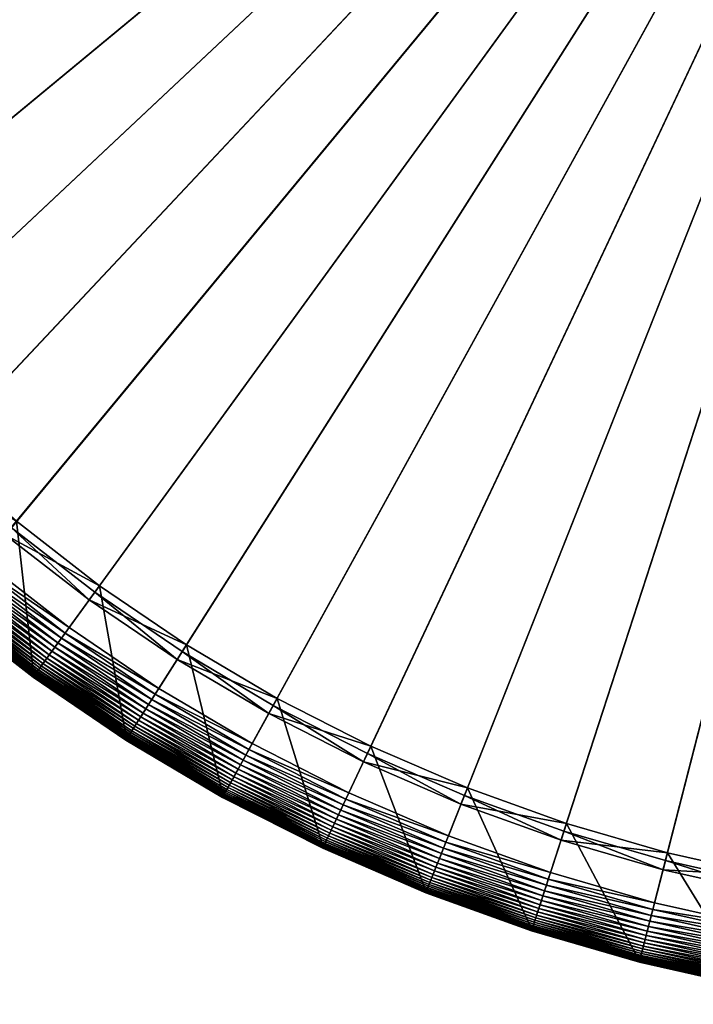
# Model space of a CAD drawing. Header units: millimetres. Extents: x -17.3 to 17.3, y -17.3 to 17.3.
# Tile 2 of 256: x -10.3 to -3.8, y -17.1 to -7.6. Entities that reach past the tile are written whole.
import ezdxf

# ---------------------------------------------------------------- set-up
doc = ezdxf.new("R2010")
doc.units = ezdxf.units.MM
doc.layers.get('0').update_dxf_attribs({"true_color": 0x5890e1})

msp = doc.modelspace()

# ---------------------------------------------------------------- meshes
at = {"color": 206, "true_color": 0x6c0888}
mesh = msp.add_polyface(dxfattribs=at)
corners = [(-16.6892, 0, 33.4678), (0, 0, 33.4678), (-16.6563, -1.0479, 33.4678), (0, 0, 33.9833), (-16.2671, 0, 33.8989), (-16.235, -1.0214, 33.8989), (-16.5576, -2.0917, 33.4678), (-16.1388, -2.0388, 33.8989), (-16.3936, -3.1272, 33.4678), (-15.979, -3.0482, 33.8989), (-16.1649, -4.1504, 33.4678), (-15.7561, -4.0455, 33.8989), (-15.8724, -5.1573, 33.4678), (-15.4709, -5.0268, 33.8989), (-15.5172, -6.1437, 33.4678), (-15.1248, -5.9883, 33.8989), (-15.1009, -7.1059, 33.4678), (-14.7189, -6.9262, 33.8989), (-14.6249, -8.0401, 33.4678), (-14.255, -7.8367, 33.8989), (-14.0912, -8.9425, 33.4678), (-13.7348, -8.7164, 33.8989), (-13.5019, -9.8097, 33.4678), (-13.1604, -9.5616, 33.8989), (-12.8593, -10.6381, 33.4678), (-12.534, -10.369, 33.8989), (-12.1659, -11.4246, 33.4678), (-11.8582, -11.1356, 33.8989), (-12.2587, -11.5117, 33.4706), (-12.2141, -11.4698, 33.4685), (-11.4698, -12.2141, 33.4685), (-11.4246, -12.1659, 33.4678), (-11.1356, -11.8582, 33.8989), (-11.9245, -11.1979, 35.1652), (-11.1979, -11.9245, 35.1652), (-11.8015, -11.0823, 35.209), (-11.0823, -11.8015, 35.209), (-11.8219, -12.5891, 35.7037), (-10.6381, -12.8593, 33.4678), (-10.369, -12.534, 33.8989), (-9.8097, -13.5019, 33.4678), (-9.5616, -13.1604, 33.8989), (-8.9425, -14.0912, 33.4678), (-8.7164, -13.7348, 33.8989), (-8.0401, -14.6249, 33.4678), (-7.8367, -14.255, 33.8989), (-7.1059, -15.1009, 33.4678), (-6.9262, -14.7189, 33.8989), (-6.1437, -15.5172, 33.4678), (-5.9883, -15.1248, 33.8989), (-5.1573, -15.8724, 33.4678), (-5.0268, -15.4709, 33.8989), (-4.1504, -16.1649, 33.4678), (-4.0455, -15.7561, 33.8989), (-3.1272, -16.3936, 33.4678), (-3.0482, -15.979, 33.8989), (-2.0917, -16.5576, 33.4678), (-2.0388, -16.1388, 33.8989), (-1.0479, -16.6563, 33.4678), (-1.0214, -16.235, 33.8989), (0, -16.6892, 33.4678), (0, -16.2671, 33.8989)]
mesh.append_faces([[corners[k] for k in face] for face in [(0, 1, 2), (2, 1, 6), (6, 1, 8), (8, 1, 10), (10, 1, 12), (12, 1, 14), (14, 1, 16), (16, 1, 18), (18, 1, 20), (20, 1, 22), (22, 1, 24), (24, 1, 26), (26, 1, 31), (27, 34, 32), (33, 36, 34), (35, 37, 36), (31, 1, 38), (38, 1, 40), (40, 1, 42), (42, 1, 44), (44, 1, 46), (46, 1, 48), (48, 1, 50), (50, 1, 52), (52, 1, 54), (54, 1, 56), (56, 1, 58), (58, 1, 60)]], dxfattribs={"vtx0": -1, "color": 206})
mesh.append_faces([[corners[k] for k in face] for face in [(3, 4, 5), (3, 5, 7), (3, 7, 9), (3, 9, 11), (3, 11, 13), (3, 13, 15), (3, 15, 17), (3, 17, 19), (3, 19, 21), (3, 21, 23), (3, 23, 25), (3, 25, 27), (28, 29, 30), (29, 26, 31), (3, 27, 32), (27, 33, 34), (33, 35, 36), (3, 32, 39), (3, 39, 41), (3, 41, 43), (3, 43, 45), (3, 45, 47), (3, 47, 49), (3, 49, 51), (3, 51, 53), (3, 53, 55), (3, 55, 57), (3, 57, 59), (3, 59, 61)]], dxfattribs={"vtx2": -1, "color": 206})
mesh = msp.add_polyface(dxfattribs=at)
corners = [(-11.7555, -12.5183, 33.5535), (-10.9306, -13.2128, 33.5385), (-10.9463, -13.2318, 33.5535), (-11.7386, -12.5004, 33.5385), (-10.9128, -13.1913, 33.5249), (-11.7195, -12.48, 33.5249), (-10.8927, -13.1671, 33.5128), (-11.698, -12.4571, 33.5128), (-10.8704, -13.14, 33.5022), (-11.674, -12.4315, 33.5022), (-10.8456, -13.11, 33.493), (-11.6473, -12.4032, 33.493), (-10.8181, -13.0769, 33.4853), (-11.6179, -12.3718, 33.4853), (-10.788, -13.0405, 33.479), (-11.5856, -12.3374, 33.479), (-10.7551, -13.0007, 33.4741), (-11.5502, -12.2997, 33.4741), (-10.7192, -12.9573, 33.4706), (-11.5117, -12.2587, 33.4706), (-11.4698, -12.2141, 33.4685), (-10.6803, -12.9102, 33.4685), (-11.4246, -12.1659, 33.4678), (-10.6381, -12.8593, 33.4678), (-11.1356, -11.8582, 33.8989), (-11.1979, -11.9245, 35.1652), (-10.427, -12.6041, 35.1652), (-10.369, -12.534, 33.8989), (-11.0823, -11.8015, 35.209), (-10.3194, -12.474, 35.209), (-11.0081, -13.3066, 35.7037), (-11.0081, -13.3065, 34.1852), (-10.1509, -13.9715, 34.1852), (-11.0087, -13.3073, 34.1379), (-10.1515, -13.9723, 34.1379), (-11.0097, -13.3084, 34.0923), (-10.1523, -13.9735, 34.0923), (-11.0109, -13.3098, 34.0485), (-10.1534, -13.975, 34.0485), (-11.0121, -13.3114, 34.0063), (-10.1546, -13.9766, 34.0063), (-11.0134, -13.3129, 33.9658), (-10.1557, -13.9781, 33.9658), (-11.015, -13.3148, 33.7884), (-11.0135, -13.313, 33.7579), (-10.1558, -13.9783, 33.7579), (-11.0112, -13.3102, 33.7289), (-10.1537, -13.9753, 33.7289), (-11.0078, -13.3062, 33.7015), (-10.1506, -13.9711, 33.7015), (-11.0034, -13.3008, 33.6757), (-10.1465, -13.9655, 33.6757), (-10.9977, -13.2939, 33.6515), (-10.1412, -13.9582, 33.6515), (-10.9906, -13.2854, 33.6288), (-10.1347, -13.9493, 33.6288), (-10.9821, -13.275, 33.6077), (-10.1268, -13.9384, 33.6077), (-10.9719, -13.2628, 33.5881), (-10.1175, -13.9255, 33.5881), (-10.96, -13.2484, 33.5701), (-10.1065, -13.9104, 33.5701), (-10.0939, -13.893, 33.5535), (-10.0794, -13.8731, 33.5385), (-10.0629, -13.8505, 33.5249), (-10.0445, -13.825, 33.5128), (-10.0239, -13.7967, 33.5022), (-10.001, -13.7651, 33.493), (-9.9757, -13.7304, 33.4853), (-9.9479, -13.6921, 33.479), (-9.9176, -13.6503, 33.4741), (-9.8845, -13.6048, 33.4706), (-9.8485, -13.5554, 33.4685), (-9.8097, -13.5019, 33.4678), (-9.6151, -13.234, 35.1652), (-9.5616, -13.1604, 33.8989), (-9.5158, -13.0974, 35.209), (-10.1509, -13.9715, 35.7037)]
mesh.append_faces([[corners[k] for k in face] for face in [(0, 1, 2), (3, 4, 1), (5, 6, 4), (7, 8, 6), (9, 10, 8), (11, 12, 10), (13, 14, 12), (15, 16, 14), (17, 18, 16), (19, 21, 18), (20, 23, 21), (24, 26, 27), (25, 29, 26), (28, 30, 29), (10, 68, 67), (12, 69, 68), (14, 70, 69), (16, 71, 70), (18, 72, 71), (21, 73, 72), (27, 74, 75), (26, 76, 74), (29, 77, 76)]], dxfattribs={"vtx0": -1, "color": 206})
mesh.append_faces([[corners[k] for k in face] for face in [(19, 20, 21), (20, 22, 23), (24, 25, 26), (25, 28, 29), (30, 31, 32), (31, 33, 34), (33, 35, 36), (35, 37, 38), (37, 39, 40), (39, 41, 42), (43, 44, 45), (44, 46, 47), (46, 48, 49), (48, 50, 51), (50, 52, 53), (52, 54, 55), (54, 56, 57), (56, 58, 59), (58, 60, 61), (60, 2, 62), (2, 1, 63), (1, 4, 64), (4, 6, 65), (6, 8, 66), (8, 10, 67), (10, 12, 68), (12, 14, 69), (14, 16, 70), (16, 18, 71), (18, 21, 72), (21, 23, 73), (27, 26, 74), (26, 29, 76), (29, 30, 77)]], dxfattribs={"vtx2": -1, "color": 206})
mesh = msp.add_polyface(dxfattribs=at)
corners = [(-10.1509, -13.9715, 35.7037), (-9.2536, -14.5813, 34.1852), (-9.2536, -14.5813, 35.7037), (-10.1509, -13.9715, 34.1852), (-9.2541, -14.5821, 34.1379), (-10.1515, -13.9723, 34.1379), (-9.2549, -14.5834, 34.0923), (-10.1523, -13.9735, 34.0923), (-9.2559, -14.5849, 34.0485), (-10.1534, -13.975, 34.0485), (-9.2569, -14.5866, 34.0063), (-10.1546, -13.9766, 34.0063), (-9.258, -14.5882, 33.9658), (-10.1557, -13.9781, 33.9658), (-9.2589, -14.5897, 33.9271), (-10.1567, -13.9795, 33.9271), (-9.2596, -14.5908, 33.8899), (-10.1575, -13.9806, 33.8899), (-9.26, -14.5914, 33.8545), (-10.1579, -13.9812, 33.8545), (-9.2599, -14.5913, 33.8206), (-10.1578, -13.9811, 33.8206), (-9.2593, -14.5904, 33.7884), (-10.1572, -13.9802, 33.7884), (-9.2581, -14.5884, 33.7579), (-10.1558, -13.9783, 33.7579), (-9.2561, -14.5853, 33.7289), (-10.1537, -13.9753, 33.7289), (-9.2533, -14.5809, 33.7015), (-10.1506, -13.9711, 33.7015), (-9.2496, -14.575, 33.6757), (-10.1465, -13.9655, 33.6757), (-9.2448, -14.5675, 33.6515), (-10.1412, -13.9582, 33.6515), (-9.2389, -14.5581, 33.6288), (-10.1347, -13.9493, 33.6288), (-9.2317, -14.5468, 33.6077), (-10.1268, -13.9384, 33.6077), (-9.2231, -14.5333, 33.5881), (-10.1175, -13.9255, 33.5881), (-9.2131, -14.5176, 33.5701), (-10.1065, -13.9104, 33.5701), (-9.2016, -14.4994, 33.5535), (-10.0939, -13.893, 33.5535), (-9.1884, -14.4786, 33.5385), (-10.0794, -13.8731, 33.5385), (-9.1734, -14.455, 33.5249), (-10.0629, -13.8505, 33.5249), (-9.1566, -14.4285, 33.5128), (-10.0445, -13.825, 33.5128), (-9.1378, -14.3988, 33.5022), (-10.0239, -13.7967, 33.5022), (-10.001, -13.7651, 33.493), (-9.1169, -14.3659, 33.493), (-9.9757, -13.7304, 33.4853), (-9.0939, -14.3296, 33.4853), (-9.9479, -13.6921, 33.479), (-9.0686, -14.2898, 33.479), (-9.9176, -13.6503, 33.4741), (-9.0409, -14.2461, 33.4741), (-9.8845, -13.6048, 33.4706), (-9.0107, -14.1986, 33.4706), (-9.8485, -13.5554, 33.4685), (-8.978, -14.147, 33.4685), (-9.8097, -13.5019, 33.4678), (-8.9425, -14.0912, 33.4678), (-9.5616, -13.1604, 33.8989), (-9.6151, -13.234, 35.1652), (-8.7651, -13.8116, 35.1652), (-8.7164, -13.7348, 33.8989), (-9.5158, -13.0974, 35.209), (-8.6746, -13.669, 35.209), (-8.1762, -14.8724, 33.4853), (-8.1534, -14.831, 33.479), (-8.1285, -14.7857, 33.4741), (-8.1014, -14.7364, 33.4706), (-8.0719, -14.6828, 33.4685), (-8.0401, -14.6249, 33.4678), (-7.8806, -14.3347, 35.1652), (-7.7992, -14.1868, 35.209), (-8.3197, -15.1336, 35.7037)]
mesh.append_faces([[corners[k] for k in face] for face in [(0, 1, 2), (3, 4, 1), (5, 6, 4), (7, 8, 6), (9, 10, 8), (11, 12, 10), (13, 14, 12), (15, 16, 14), (17, 18, 16), (19, 20, 18), (21, 22, 20), (23, 24, 22), (25, 26, 24), (27, 28, 26), (29, 30, 28), (31, 32, 30), (33, 34, 32), (35, 36, 34), (37, 38, 36), (39, 40, 38), (41, 42, 40), (43, 44, 42), (45, 46, 44), (47, 48, 46), (49, 50, 48), (51, 53, 50), (52, 55, 53), (54, 57, 55), (56, 59, 57), (58, 61, 59), (60, 63, 61), (62, 65, 63), (66, 68, 69), (67, 71, 68), (70, 2, 71), (61, 76, 75), (63, 77, 76)]], dxfattribs={"vtx0": -1, "color": 206})
mesh.append_faces([[corners[k] for k in face] for face in [(51, 52, 53), (52, 54, 55), (54, 56, 57), (56, 58, 59), (58, 60, 61), (60, 62, 63), (62, 64, 65), (66, 67, 68), (67, 70, 71), (70, 0, 2), (53, 55, 72), (55, 57, 73), (57, 59, 74), (59, 61, 75), (61, 63, 76), (63, 65, 77), (69, 68, 78), (68, 71, 79), (71, 2, 80)]], dxfattribs={"vtx2": -1, "color": 206})
mesh = msp.add_polyface(dxfattribs=at)
corners = [(-11.0081, -13.3066, 35.7037), (-10.1509, -13.9715, 34.1852), (-10.1509, -13.9715, 35.7037), (-11.0081, -13.3065, 34.1852), (-10.1515, -13.9723, 34.1379), (-11.0087, -13.3073, 34.1379), (-10.1523, -13.9735, 34.0923), (-11.0097, -13.3084, 34.0923), (-10.1534, -13.975, 34.0485), (-11.0109, -13.3098, 34.0485), (-10.1546, -13.9766, 34.0063), (-11.0121, -13.3114, 34.0063), (-10.1557, -13.9781, 33.9658), (-11.0134, -13.3129, 33.9658), (-11.0145, -13.3142, 33.9271), (-10.1567, -13.9795, 33.9271), (-11.0153, -13.3152, 33.8899), (-10.1575, -13.9806, 33.8899), (-11.0157, -13.3157, 33.8545), (-10.1579, -13.9812, 33.8545), (-11.0157, -13.3157, 33.8206), (-10.1578, -13.9811, 33.8206), (-11.015, -13.3148, 33.7884), (-10.1572, -13.9802, 33.7884), (-10.1558, -13.9783, 33.7579), (-11.0135, -13.313, 33.7579), (-10.1537, -13.9753, 33.7289), (-11.0112, -13.3102, 33.7289), (-10.1506, -13.9711, 33.7015), (-11.0078, -13.3062, 33.7015), (-10.1465, -13.9655, 33.6757), (-11.0034, -13.3008, 33.6757), (-10.1412, -13.9582, 33.6515), (-10.9977, -13.2939, 33.6515), (-10.1347, -13.9493, 33.6288), (-10.9906, -13.2854, 33.6288), (-10.1268, -13.9384, 33.6077), (-10.9821, -13.275, 33.6077), (-10.1175, -13.9255, 33.5881), (-10.9719, -13.2628, 33.5881), (-10.1065, -13.9104, 33.5701), (-10.96, -13.2484, 33.5701), (-10.0939, -13.893, 33.5535), (-10.9463, -13.2318, 33.5535), (-10.0794, -13.8731, 33.5385), (-10.9306, -13.2128, 33.5385), (-10.0629, -13.8505, 33.5249), (-10.9128, -13.1913, 33.5249), (-10.0445, -13.825, 33.5128), (-10.8927, -13.1671, 33.5128), (-10.0239, -13.7967, 33.5022), (-10.8704, -13.14, 33.5022), (-10.001, -13.7651, 33.493), (-9.2536, -14.5813, 34.1852), (-9.2541, -14.5821, 34.1379), (-9.2549, -14.5834, 34.0923), (-9.2559, -14.5849, 34.0485), (-9.2569, -14.5866, 34.0063), (-9.258, -14.5882, 33.9658), (-9.2589, -14.5897, 33.9271), (-9.2596, -14.5908, 33.8899), (-9.26, -14.5914, 33.8545), (-9.2599, -14.5913, 33.8206), (-9.2593, -14.5904, 33.7884), (-9.2581, -14.5884, 33.7579), (-9.2561, -14.5853, 33.7289), (-9.2533, -14.5809, 33.7015), (-9.2496, -14.575, 33.6757), (-9.2448, -14.5675, 33.6515), (-9.2389, -14.5581, 33.6288), (-9.2317, -14.5468, 33.6077), (-9.2231, -14.5333, 33.5881), (-9.2131, -14.5176, 33.5701), (-9.2016, -14.4994, 33.5535), (-9.1884, -14.4786, 33.5385), (-9.1734, -14.455, 33.5249), (-9.1566, -14.4285, 33.5128), (-9.1378, -14.3988, 33.5022)]
mesh.append_faces([[corners[k] for k in face] for face in [(0, 1, 2), (3, 4, 1), (5, 6, 4), (7, 8, 6), (9, 10, 8), (11, 12, 10), (13, 15, 12), (14, 17, 15), (16, 19, 17), (18, 21, 19), (20, 23, 21), (22, 24, 23), (25, 26, 24), (27, 28, 26), (29, 30, 28), (31, 32, 30), (33, 34, 32), (35, 36, 34), (37, 38, 36), (39, 40, 38), (41, 42, 40), (43, 44, 42), (45, 46, 44), (47, 48, 46), (49, 50, 48), (51, 52, 50)]], dxfattribs={"vtx0": -1, "color": 206})
mesh.append_faces([[corners[k] for k in face] for face in [(13, 14, 15), (14, 16, 17), (16, 18, 19), (18, 20, 21), (20, 22, 23), (2, 1, 53), (1, 4, 54), (4, 6, 55), (6, 8, 56), (8, 10, 57), (10, 12, 58), (12, 15, 59), (15, 17, 60), (17, 19, 61), (19, 21, 62), (21, 23, 63), (23, 24, 64), (24, 26, 65), (26, 28, 66), (28, 30, 67), (30, 32, 68), (32, 34, 69), (34, 36, 70), (36, 38, 71), (38, 40, 72), (40, 42, 73), (42, 44, 74), (44, 46, 75), (46, 48, 76), (48, 50, 77)]], dxfattribs={"vtx2": -1, "color": 206})
mesh = msp.add_polyface(dxfattribs=at)
corners = [(-8.7164, -13.7348, 33.8989), (-7.8806, -14.3347, 35.1652), (-7.8367, -14.255, 33.8989), (-8.7651, -13.8116, 35.1652), (-7.7992, -14.1868, 35.209), (-8.6746, -13.669, 35.209), (-8.3197, -15.1336, 35.7037), (-8.3198, -15.1336, 34.1852), (-7.3531, -15.6261, 34.1852), (-8.3202, -15.1344, 34.1379), (-7.3535, -15.627, 34.1379), (-8.3209, -15.1357, 34.0923), (-7.3541, -15.6283, 34.0923), (-8.3218, -15.1373, 34.0485), (-7.3549, -15.63, 34.0485), (-8.3228, -15.1391, 34.0063), (-7.3558, -15.6318, 34.0063), (-8.3237, -15.1408, 33.9658), (-7.3566, -15.6335, 33.9658), (-8.3245, -15.1423, 33.9271), (-7.3573, -15.6351, 33.9271), (-8.3252, -15.1434, 33.8899), (-7.3579, -15.6363, 33.8899), (-8.3255, -15.144, 33.8545), (-7.3582, -15.6369, 33.8545), (-8.3254, -15.1439, 33.8206), (-7.3581, -15.6368, 33.8206), (-8.3249, -15.143, 33.7884), (-7.3577, -15.6358, 33.7884), (-8.3238, -15.141, 33.7579), (-7.3567, -15.6337, 33.7579), (-8.322, -15.1377, 33.7289), (-7.3551, -15.6304, 33.7289), (-8.3195, -15.1332, 33.7015), (-7.3529, -15.6257, 33.7015), (-8.3162, -15.127, 33.6757), (-7.3499, -15.6194, 33.6757), (-8.3118, -15.1192, 33.6515), (-7.3461, -15.6113, 33.6515), (-8.3065, -15.1095, 33.6288), (-7.3414, -15.6012, 33.6288), (-8.3, -15.0977, 33.6077), (-7.3357, -15.5891, 33.6077), (-8.2924, -15.0838, 33.5881), (-7.3289, -15.5747, 33.5881), (-8.2834, -15.0674, 33.5701), (-7.321, -15.5578, 33.5701), (-8.273, -15.0485, 33.5535), (-7.3118, -15.5383, 33.5535), (-8.2611, -15.0269, 33.5385), (-7.3013, -15.516, 33.5385), (-8.2477, -15.0025, 33.5249), (-7.2894, -15.4907, 33.5249), (-8.2325, -14.9749, 33.5128), (-7.276, -15.4623, 33.5128), (-8.2156, -14.9442, 33.5022), (-7.2611, -15.4306, 33.5022), (-8.1969, -14.9101, 33.493), (-7.2445, -15.3953, 33.493), (-8.1762, -14.8724, 33.4853), (-7.2262, -15.3564, 33.4853), (-8.1534, -14.831, 33.479), (-7.2061, -15.3137, 33.479), (-8.1285, -14.7857, 33.4741), (-7.1841, -15.2669, 33.4741), (-8.1014, -14.7364, 33.4706), (-7.1601, -15.216, 33.4706), (-8.0719, -14.6828, 33.4685), (-7.1341, -15.1607, 33.4685), (-8.0401, -14.6249, 33.4678), (-7.1059, -15.1009, 33.4678), (-6.9649, -14.8013, 35.1652), (-6.9262, -14.7189, 33.8989), (-6.893, -14.6485, 35.209), (-7.3531, -15.6261, 35.7037), (-6.1906, -15.6355, 33.4706), (-6.1681, -15.5787, 33.4685), (-6.1437, -15.5172, 33.4678)]
mesh.append_faces([[corners[k] for k in face] for face in [(0, 1, 2), (3, 4, 1), (5, 6, 4), (43, 46, 44), (45, 48, 46), (47, 50, 48), (49, 52, 50), (51, 54, 52), (53, 56, 54), (55, 58, 56), (57, 60, 58), (59, 62, 60), (61, 64, 62), (63, 66, 64), (65, 68, 66), (67, 70, 68), (2, 71, 72), (1, 73, 71), (4, 74, 73)]], dxfattribs={"vtx0": -1, "color": 206})
mesh.append_faces([[corners[k] for k in face] for face in [(6, 7, 8), (7, 9, 10), (9, 11, 12), (11, 13, 14), (13, 15, 16), (15, 17, 18), (17, 19, 20), (19, 21, 22), (21, 23, 24), (23, 25, 26), (25, 27, 28), (27, 29, 30), (29, 31, 32), (31, 33, 34), (33, 35, 36), (35, 37, 38), (37, 39, 40), (39, 41, 42), (41, 43, 44), (43, 45, 46), (45, 47, 48), (47, 49, 50), (49, 51, 52), (51, 53, 54), (53, 55, 56), (55, 57, 58), (57, 59, 60), (59, 61, 62), (61, 63, 64), (63, 65, 66), (65, 67, 68), (67, 69, 70), (2, 1, 71), (1, 4, 73), (4, 6, 74), (64, 66, 75), (66, 68, 76), (68, 70, 77)]], dxfattribs={"vtx2": -1, "color": 206})
mesh = msp.add_polyface(dxfattribs=at)
corners = [(-9.2536, -14.5813, 35.7037), (-9.2536, -14.5813, 34.1852), (-8.3198, -15.1336, 34.1852), (-8.3197, -15.1336, 35.7037), (-9.2541, -14.5821, 34.1379), (-8.3202, -15.1344, 34.1379), (-9.2549, -14.5834, 34.0923), (-8.3209, -15.1357, 34.0923), (-9.2559, -14.5849, 34.0485), (-8.3218, -15.1373, 34.0485), (-9.2569, -14.5866, 34.0063), (-8.3228, -15.1391, 34.0063), (-9.258, -14.5882, 33.9658), (-8.3237, -15.1408, 33.9658), (-9.2589, -14.5897, 33.9271), (-8.3245, -15.1423, 33.9271), (-9.2596, -14.5908, 33.8899), (-8.3252, -15.1434, 33.8899), (-9.26, -14.5914, 33.8545), (-8.3255, -15.144, 33.8545), (-9.2599, -14.5913, 33.8206), (-8.3254, -15.1439, 33.8206), (-9.2593, -14.5904, 33.7884), (-8.3249, -15.143, 33.7884), (-9.2581, -14.5884, 33.7579), (-8.3238, -15.141, 33.7579), (-9.2561, -14.5853, 33.7289), (-8.322, -15.1377, 33.7289), (-9.2533, -14.5809, 33.7015), (-8.3195, -15.1332, 33.7015), (-9.2496, -14.575, 33.6757), (-8.3162, -15.127, 33.6757), (-9.2448, -14.5675, 33.6515), (-8.3118, -15.1192, 33.6515), (-9.2389, -14.5581, 33.6288), (-8.3065, -15.1095, 33.6288), (-9.2317, -14.5468, 33.6077), (-8.3, -15.0977, 33.6077), (-9.2231, -14.5333, 33.5881), (-8.2924, -15.0838, 33.5881), (-9.2131, -14.5176, 33.5701), (-8.2834, -15.0674, 33.5701), (-9.2016, -14.4994, 33.5535), (-8.273, -15.0485, 33.5535), (-9.1884, -14.4786, 33.5385), (-8.2611, -15.0269, 33.5385), (-9.1734, -14.455, 33.5249), (-8.2477, -15.0025, 33.5249), (-9.1566, -14.4285, 33.5128), (-8.2325, -14.9749, 33.5128), (-9.1378, -14.3988, 33.5022), (-8.2156, -14.9442, 33.5022), (-9.1169, -14.3659, 33.493), (-8.1969, -14.9101, 33.493), (-8.1762, -14.8724, 33.4853), (-9.0939, -14.3296, 33.4853), (-8.1534, -14.831, 33.479), (-9.0686, -14.2898, 33.479), (-8.1285, -14.7857, 33.4741), (-9.0409, -14.2461, 33.4741), (-8.1014, -14.7364, 33.4706)]
mesh.append_faces([[corners[k] for k in face] for face in [(0, 2, 3), (1, 5, 2), (4, 7, 5), (6, 9, 7), (8, 11, 9), (10, 13, 11), (12, 15, 13), (14, 17, 15), (16, 19, 17), (18, 21, 19), (20, 23, 21), (22, 25, 23), (24, 27, 25), (26, 29, 27), (28, 31, 29), (30, 33, 31), (32, 35, 33), (34, 37, 35), (36, 39, 37), (38, 41, 39), (40, 43, 41), (42, 45, 43), (44, 47, 45), (46, 49, 47), (48, 51, 49), (50, 53, 51), (52, 54, 53), (55, 56, 54), (57, 58, 56), (59, 60, 58)]], dxfattribs={"vtx0": -1, "color": 206})
mesh.append_faces([[corners[k] for k in face] for face in [(0, 1, 2), (1, 4, 5), (4, 6, 7), (6, 8, 9), (8, 10, 11), (10, 12, 13), (12, 14, 15), (14, 16, 17), (16, 18, 19), (18, 20, 21), (20, 22, 23), (22, 24, 25), (24, 26, 27), (26, 28, 29), (28, 30, 31), (30, 32, 33), (32, 34, 35), (34, 36, 37), (36, 38, 39), (38, 40, 41), (40, 42, 43), (42, 44, 45), (44, 46, 47), (46, 48, 49), (48, 50, 51), (50, 52, 53)]], dxfattribs={"vtx2": -1, "color": 206})
mesh = msp.add_polyface(dxfattribs=at)
corners = [(-8.3197, -15.1336, 35.7037), (-7.3531, -15.6261, 34.1852), (-7.3531, -15.6261, 35.7037), (-8.3198, -15.1336, 34.1852), (-7.3535, -15.627, 34.1379), (-8.3202, -15.1344, 34.1379), (-7.3541, -15.6283, 34.0923), (-8.3209, -15.1357, 34.0923), (-7.3549, -15.63, 34.0485), (-8.3218, -15.1373, 34.0485), (-7.3558, -15.6318, 34.0063), (-8.3228, -15.1391, 34.0063), (-7.3566, -15.6335, 33.9658), (-8.3237, -15.1408, 33.9658), (-7.3573, -15.6351, 33.9271), (-8.3245, -15.1423, 33.9271), (-7.3579, -15.6363, 33.8899), (-8.3252, -15.1434, 33.8899), (-7.3582, -15.6369, 33.8545), (-8.3255, -15.144, 33.8545), (-7.3581, -15.6368, 33.8206), (-8.3254, -15.1439, 33.8206), (-7.3577, -15.6358, 33.7884), (-8.3249, -15.143, 33.7884), (-7.3567, -15.6337, 33.7579), (-8.3238, -15.141, 33.7579), (-7.3551, -15.6304, 33.7289), (-8.322, -15.1377, 33.7289), (-7.3529, -15.6257, 33.7015), (-8.3195, -15.1332, 33.7015), (-7.3499, -15.6194, 33.6757), (-8.3162, -15.127, 33.6757), (-7.3461, -15.6113, 33.6515), (-8.3118, -15.1192, 33.6515), (-7.3414, -15.6012, 33.6288), (-8.3065, -15.1095, 33.6288), (-7.3357, -15.5891, 33.6077), (-8.3, -15.0977, 33.6077), (-7.3289, -15.5747, 33.5881), (-6.3574, -16.057, 34.1852), (-6.3578, -16.0579, 34.1379), (-6.3583, -16.0593, 34.0923), (-6.359, -16.061, 34.0485), (-6.3597, -16.0628, 34.0063), (-6.3604, -16.0646, 33.9658), (-6.3611, -16.0662, 33.9271), (-6.3615, -16.0674, 33.8899), (-6.3618, -16.0681, 33.8545), (-6.3618, -16.068, 33.8206), (-6.3614, -16.0669, 33.7884), (-6.3605, -16.0648, 33.7579), (-6.3592, -16.0614, 33.7289), (-6.3572, -16.0565, 33.7015), (-6.3547, -16.05, 33.6757), (-6.3514, -16.0417, 33.6515), (-6.3473, -16.0314, 33.6288), (-6.3424, -16.019, 33.6077), (-6.3365, -16.0041, 33.5881), (-7.321, -15.5578, 33.5701), (-6.3296, -15.9868, 33.5701), (-7.3118, -15.5383, 33.5535), (-6.3217, -15.9668, 33.5535), (-7.3013, -15.516, 33.5385), (-6.3126, -15.9438, 33.5385), (-7.2894, -15.4907, 33.5249), (-6.3023, -15.9179, 33.5249), (-7.276, -15.4623, 33.5128), (-6.2908, -15.8887, 33.5128), (-7.2611, -15.4306, 33.5022), (-6.2779, -15.856, 33.5022), (-7.2445, -15.3953, 33.493), (-6.2635, -15.8198, 33.493), (-7.2262, -15.3564, 33.4853), (-6.2477, -15.7799, 33.4853), (-7.2061, -15.3137, 33.479), (-6.2303, -15.7359, 33.479), (-7.1841, -15.2669, 33.4741), (-6.2113, -15.6879, 33.4741), (-6.893, -14.6485, 35.209), (-6.3574, -16.057, 35.7037)]
mesh.append_faces([[corners[k] for k in face] for face in [(0, 1, 2), (3, 4, 1), (5, 6, 4), (7, 8, 6), (9, 10, 8), (11, 12, 10), (13, 14, 12), (15, 16, 14), (17, 18, 16), (19, 20, 18), (21, 22, 20), (23, 24, 22), (25, 26, 24), (27, 28, 26), (29, 30, 28), (31, 32, 30), (33, 34, 32), (35, 36, 34), (37, 38, 36), (12, 45, 44), (14, 46, 45), (16, 47, 46), (18, 48, 47), (20, 49, 48), (22, 50, 49), (24, 51, 50)]], dxfattribs={"vtx0": -1, "color": 206})
mesh.append_faces([[corners[k] for k in face] for face in [(2, 1, 39), (1, 4, 40), (4, 6, 41), (6, 8, 42), (8, 10, 43), (10, 12, 44), (12, 14, 45), (14, 16, 46), (16, 18, 47), (18, 20, 48), (20, 22, 49), (22, 24, 50), (24, 26, 51), (26, 28, 52), (28, 30, 53), (30, 32, 54), (32, 34, 55), (34, 36, 56), (36, 38, 57), (38, 58, 59), (58, 60, 61), (60, 62, 63), (62, 64, 65), (64, 66, 67), (66, 68, 69), (68, 70, 71), (70, 72, 73), (72, 74, 75), (74, 76, 77), (78, 2, 79)]], dxfattribs={"vtx2": -1, "color": 206})
mesh = msp.add_polyface(dxfattribs=at)
corners = [(-7.3531, -15.6261, 35.7037), (-6.3574, -16.057, 34.1852), (-6.3574, -16.057, 35.7037), (-7.3531, -15.6261, 34.1852), (-6.3578, -16.0579, 34.1379), (-7.3535, -15.627, 34.1379), (-6.3583, -16.0593, 34.0923), (-7.3541, -15.6283, 34.0923), (-6.359, -16.061, 34.0485), (-7.3549, -15.63, 34.0485), (-6.3597, -16.0628, 34.0063), (-7.3558, -15.6318, 34.0063), (-6.3604, -16.0646, 33.9658), (-7.3551, -15.6304, 33.7289), (-6.3572, -16.0565, 33.7015), (-6.3592, -16.0614, 33.7289), (-7.3529, -15.6257, 33.7015), (-6.3547, -16.05, 33.6757), (-7.3499, -15.6194, 33.6757), (-6.3514, -16.0417, 33.6515), (-7.3461, -15.6113, 33.6515), (-6.3473, -16.0314, 33.6288), (-7.3414, -15.6012, 33.6288), (-6.3424, -16.019, 33.6077), (-7.3357, -15.5891, 33.6077), (-6.3365, -16.0041, 33.5881), (-7.3289, -15.5747, 33.5881), (-6.3296, -15.9868, 33.5701), (-7.321, -15.5578, 33.5701), (-6.3217, -15.9668, 33.5535), (-7.3118, -15.5383, 33.5535), (-6.3126, -15.9438, 33.5385), (-7.3013, -15.516, 33.5385), (-6.3023, -15.9179, 33.5249), (-7.2894, -15.4907, 33.5249), (-6.2908, -15.8887, 33.5128), (-7.276, -15.4623, 33.5128), (-6.2779, -15.856, 33.5022), (-7.2611, -15.4306, 33.5022), (-6.2635, -15.8198, 33.493), (-7.2445, -15.3953, 33.493), (-6.2477, -15.7799, 33.4853), (-7.2262, -15.3564, 33.4853), (-6.2303, -15.7359, 33.479), (-7.2061, -15.3137, 33.479), (-6.2113, -15.6879, 33.4741), (-7.1841, -15.2669, 33.4741), (-6.1906, -15.6355, 33.4706), (-7.1601, -15.216, 33.4706), (-6.1681, -15.5787, 33.4685), (-7.1341, -15.1607, 33.4685), (-6.1437, -15.5172, 33.4678), (-6.9262, -14.7189, 33.8989), (-6.9649, -14.8013, 35.1652), (-6.0218, -15.2094, 35.1652), (-5.9883, -15.1248, 33.8989), (-6.893, -14.6485, 35.209), (-5.9597, -15.0524, 35.209), (-5.3133, -16.3527, 33.5701), (-5.3067, -16.3322, 33.5535), (-5.299, -16.3088, 33.5385), (-5.2904, -16.2822, 33.5249), (-5.2807, -16.2523, 33.5128), (-5.2699, -16.2189, 33.5022), (-5.2578, -16.1819, 33.493), (-5.2445, -16.141, 33.4853), (-5.2299, -16.0961, 33.479), (-5.214, -16.0469, 33.4741), (-5.1966, -15.9934, 33.4706), (-5.1777, -15.9353, 33.4685), (-5.1573, -15.8724, 33.4678), (-5.0549, -15.5575, 35.1652), (-5.0268, -15.4709, 33.8989), (-5.0028, -15.3969, 35.209), (-5.3366, -16.4245, 35.7037)]
mesh.append_faces([[corners[k] for k in face] for face in [(0, 1, 2), (3, 4, 1), (5, 6, 4), (7, 8, 6), (9, 10, 8), (11, 12, 10), (13, 14, 15), (16, 17, 14), (18, 19, 17), (20, 21, 19), (22, 23, 21), (24, 25, 23), (26, 27, 25), (28, 29, 27), (30, 31, 29), (32, 33, 31), (34, 35, 33), (36, 37, 35), (38, 39, 37), (40, 41, 39), (42, 43, 41), (44, 45, 43), (46, 47, 45), (48, 49, 47), (50, 51, 49), (52, 54, 55), (53, 57, 54), (56, 2, 57), (37, 64, 63), (39, 65, 64), (41, 66, 65), (43, 67, 66), (45, 68, 67), (47, 69, 68), (49, 70, 69), (55, 71, 72), (54, 73, 71), (57, 74, 73)]], dxfattribs={"vtx0": -1, "color": 206})
mesh.append_faces([[corners[k] for k in face] for face in [(52, 53, 54), (53, 56, 57), (25, 27, 58), (27, 29, 59), (29, 31, 60), (31, 33, 61), (33, 35, 62), (35, 37, 63), (37, 39, 64), (39, 41, 65), (41, 43, 66), (43, 45, 67), (45, 47, 68), (47, 49, 69), (49, 51, 70), (55, 54, 71), (54, 57, 73), (57, 2, 74)]], dxfattribs={"vtx2": -1, "color": 206})
mesh = msp.add_polyface(dxfattribs=at)
corners = [(-5.3366, -16.4245, 35.7037), (-5.3366, -16.4245, 34.1852), (-4.2948, -16.7272, 34.1852), (-4.2948, -16.7272, 35.7037), (-5.3369, -16.4254, 34.1379), (-4.295, -16.7281, 34.1379), (-4.2954, -16.7295, 34.0923), (-5.3374, -16.4268, 34.0923), (-4.2959, -16.7313, 34.0485), (-5.338, -16.4286, 34.0485), (-4.2964, -16.7332, 34.0063), (-5.3386, -16.4304, 34.0063), (-4.2969, -16.7351, 33.9658), (-5.3392, -16.4323, 33.9658), (-4.2973, -16.7368, 33.9271), (-5.3397, -16.4339, 33.9271), (-4.2976, -16.7381, 33.8899), (-5.3401, -16.4352, 33.8899), (-4.2978, -16.7387, 33.8545), (-5.3403, -16.4358, 33.8545), (-4.2977, -16.7386, 33.8206), (-5.3403, -16.4357, 33.8206), (-4.2975, -16.7375, 33.7884), (-5.34, -16.4347, 33.7884), (-4.2969, -16.7353, 33.7579), (-5.3392, -16.4325, 33.7579), (-4.296, -16.7318, 33.7289), (-5.3381, -16.429, 33.7289), (-4.2947, -16.7267, 33.7015), (-5.3365, -16.424, 33.7015), (-5.3343, -16.4174, 33.6757), (-4.293, -16.7199, 33.6757), (-5.3316, -16.4089, 33.6515), (-4.2907, -16.7113, 33.6515), (-5.3281, -16.3983, 33.6288), (-4.288, -16.7005, 33.6288), (-5.324, -16.3856, 33.6077), (-4.2846, -16.6875, 33.6077), (-5.3191, -16.3704, 33.5881), (-4.2807, -16.6721, 33.5881), (-5.3133, -16.3527, 33.5701), (-4.276, -16.654, 33.5701), (-5.3067, -16.3322, 33.5535), (-4.2707, -16.6332, 33.5535), (-5.299, -16.3088, 33.5385), (-4.2645, -16.6093, 33.5385), (-5.2904, -16.2822, 33.5249), (-4.2576, -16.5822, 33.5249), (-5.2807, -16.2523, 33.5128), (-4.2498, -16.5518, 33.5128), (-5.2699, -16.2189, 33.5022), (-4.2411, -16.5178, 33.5022), (-5.2578, -16.1819, 33.493), (-4.2314, -16.4801, 33.493), (-5.2445, -16.141, 33.4853), (-4.2207, -16.4385, 33.4853), (-5.2299, -16.0961, 33.479), (-4.2089, -16.3927, 33.479), (-5.214, -16.0469, 33.4741), (-4.1961, -16.3427, 33.4741), (-5.1966, -15.9934, 33.4706), (-4.1821, -16.2881, 33.4706), (-5.1777, -15.9353, 33.4685), (-4.1669, -16.2289, 33.4685), (-5.1573, -15.8724, 33.4678), (-4.1504, -16.1649, 33.4678), (-5.0268, -15.4709, 33.8989), (-5.0549, -15.5575, 35.1652), (-4.0681, -15.8442, 35.1652), (-5.0028, -15.3969, 35.209), (-4.0261, -15.6806, 35.209)]
mesh.append_faces([[corners[k] for k in face] for face in [(0, 2, 3), (1, 5, 2), (4, 6, 5), (7, 8, 6), (9, 10, 8), (11, 12, 10), (13, 14, 12), (15, 16, 14), (17, 18, 16), (19, 20, 18), (21, 22, 20), (23, 24, 22), (25, 26, 24), (27, 28, 26), (29, 31, 28), (30, 33, 31), (32, 35, 33), (34, 37, 35), (36, 39, 37), (38, 41, 39), (40, 43, 41), (42, 45, 43), (44, 47, 45), (46, 49, 47), (48, 51, 49), (50, 53, 51), (52, 55, 53), (54, 57, 55), (56, 59, 57), (58, 61, 59), (60, 63, 61), (62, 65, 63), (69, 3, 70)]], dxfattribs={"vtx0": -1, "color": 206})
mesh.append_faces([[corners[k] for k in face] for face in [(0, 1, 2), (1, 4, 5), (29, 30, 31), (30, 32, 33), (32, 34, 35), (34, 36, 37), (36, 38, 39), (38, 40, 41), (40, 42, 43), (42, 44, 45), (44, 46, 47), (46, 48, 49), (48, 50, 51), (50, 52, 53), (52, 54, 55), (54, 56, 57), (56, 58, 59), (58, 60, 61), (60, 62, 63), (62, 64, 65), (66, 67, 68), (67, 69, 70), (69, 0, 3)]], dxfattribs={"vtx2": -1, "color": 206})
mesh = msp.add_polyface(dxfattribs=at)
corners = [(-5.0268, -15.4709, 33.8989), (-4.0681, -15.8442, 35.1652), (-4.0455, -15.7561, 33.8989), (-5.0549, -15.5575, 35.1652), (-4.0261, -15.6806, 35.209), (-4.2948, -16.7272, 35.7037), (-4.2948, -16.7272, 34.1852), (-3.236, -16.9638, 34.1852), (-3.236, -16.9638, 35.7037), (-4.295, -16.7281, 34.1379), (-3.2362, -16.9648, 34.1379), (-4.2954, -16.7295, 34.0923), (-3.2365, -16.9662, 34.0923), (-4.2959, -16.7313, 34.0485), (-3.2368, -16.968, 34.0485), (-4.2964, -16.7332, 34.0063), (-3.2372, -16.97, 34.0063), (-4.2969, -16.7351, 33.9658), (-3.2376, -16.9719, 33.9658), (-4.2973, -16.7368, 33.9271), (-3.2379, -16.9736, 33.9271), (-4.2976, -16.7381, 33.8899), (-3.2381, -16.9749, 33.8899), (-4.2978, -16.7387, 33.8545), (-3.2383, -16.9755, 33.8545), (-4.2977, -16.7386, 33.8206), (-3.2382, -16.9754, 33.8206), (-4.2975, -16.7375, 33.7884), (-3.238, -16.9744, 33.7884), (-4.2969, -16.7353, 33.7579), (-3.2376, -16.9721, 33.7579), (-4.296, -16.7318, 33.7289), (-3.2369, -16.9685, 33.7289), (-4.2947, -16.7267, 33.7015), (-3.2359, -16.9634, 33.7015), (-4.293, -16.7199, 33.6757), (-3.2346, -16.9565, 33.6757), (-4.2907, -16.7113, 33.6515), (-3.2329, -16.9477, 33.6515), (-4.288, -16.7005, 33.6288), (-3.2309, -16.9368, 33.6288), (-4.2846, -16.6875, 33.6077), (-3.2284, -16.9237, 33.6077), (-4.2807, -16.6721, 33.5881), (-3.2254, -16.908, 33.5881), (-4.276, -16.654, 33.5701), (-3.2219, -16.8897, 33.5701), (-4.2707, -16.6332, 33.5535), (-3.2178, -16.8685, 33.5535), (-4.2645, -16.6093, 33.5385), (-3.2132, -16.8443, 33.5385), (-4.2576, -16.5822, 33.5249), (-3.208, -16.8169, 33.5249), (-4.2498, -16.5518, 33.5128), (-3.2021, -16.786, 33.5128), (-4.2411, -16.5178, 33.5022), (-3.1955, -16.7515, 33.5022), (-4.2314, -16.4801, 33.493), (-3.1882, -16.7133, 33.493), (-4.2207, -16.4385, 33.4853), (-3.1802, -16.671, 33.4853), (-4.2089, -16.3927, 33.479), (-3.1713, -16.6246, 33.479), (-4.1961, -16.3427, 33.4741), (-3.1616, -16.5739, 33.4741), (-4.1821, -16.2881, 33.4706), (-3.1511, -16.5186, 33.4706), (-4.1669, -16.2289, 33.4685), (-3.1396, -16.4586, 33.4685), (-4.1504, -16.1649, 33.4678), (-3.1272, -16.3936, 33.4678), (-3.0652, -16.0684, 35.1652), (-3.0336, -15.9025, 35.209)]
mesh.append_faces([[corners[k] for k in face] for face in [(0, 1, 2), (3, 4, 1), (5, 7, 8), (6, 10, 7), (9, 12, 10), (11, 14, 12), (13, 16, 14), (15, 18, 16), (17, 20, 18), (19, 22, 20), (21, 24, 22), (23, 26, 24), (25, 28, 26), (27, 30, 28), (29, 32, 30), (31, 34, 32), (33, 36, 34), (35, 38, 36), (37, 40, 38), (39, 42, 40), (41, 44, 42), (43, 46, 44)]], dxfattribs={"vtx0": -1, "color": 206})
mesh.append_faces([[corners[k] for k in face] for face in [(5, 6, 7), (6, 9, 10), (9, 11, 12), (11, 13, 14), (13, 15, 16), (15, 17, 18), (17, 19, 20), (19, 21, 22), (21, 23, 24), (23, 25, 26), (25, 27, 28), (27, 29, 30), (29, 31, 32), (31, 33, 34), (33, 35, 36), (35, 37, 38), (37, 39, 40), (39, 41, 42), (41, 43, 44), (43, 45, 46), (45, 47, 48), (47, 49, 50), (49, 51, 52), (51, 53, 54), (53, 55, 56), (55, 57, 58), (57, 59, 60), (59, 61, 62), (61, 63, 64), (63, 65, 66), (65, 67, 68), (67, 69, 70), (2, 1, 71), (1, 4, 72), (4, 5, 8)]], dxfattribs={"vtx2": -1, "color": 206})
mesh = msp.add_polyface(dxfattribs=at)
corners = [(-4.276, -16.654, 33.5701), (-3.2178, -16.8685, 33.5535), (-3.2219, -16.8897, 33.5701), (-4.2707, -16.6332, 33.5535), (-3.2132, -16.8443, 33.5385), (-4.2645, -16.6093, 33.5385), (-3.208, -16.8169, 33.5249), (-4.2576, -16.5822, 33.5249), (-3.2021, -16.786, 33.5128), (-4.2498, -16.5518, 33.5128), (-3.1955, -16.7515, 33.5022), (-4.2411, -16.5178, 33.5022), (-3.1882, -16.7133, 33.493), (-4.2314, -16.4801, 33.493), (-3.1802, -16.671, 33.4853), (-4.2207, -16.4385, 33.4853), (-3.1713, -16.6246, 33.479), (-4.2089, -16.3927, 33.479), (-3.1616, -16.5739, 33.4741), (-4.1961, -16.3427, 33.4741), (-3.1511, -16.5186, 33.4706), (-4.1821, -16.2881, 33.4706), (-3.1396, -16.4586, 33.4685), (-4.1669, -16.2289, 33.4685), (-3.1272, -16.3936, 33.4678), (-4.0455, -15.7561, 33.8989), (-3.0652, -16.0684, 35.1652), (-3.0482, -15.979, 33.8989), (-4.0681, -15.8442, 35.1652), (-3.0336, -15.9025, 35.209), (-4.0261, -15.6806, 35.209), (-3.236, -16.9638, 35.7037), (-3.236, -16.9638, 34.1852), (-2.1645, -17.1335, 34.1852), (-3.2362, -16.9648, 34.1379), (-2.1646, -17.1345, 34.1379), (-3.2365, -16.9662, 34.0923), (-2.1648, -17.136, 34.0923), (-3.2368, -16.968, 34.0485), (-2.165, -17.1378, 34.0485), (-3.2372, -16.97, 34.0063), (-2.1653, -17.1398, 34.0063), (-3.2376, -16.9719, 33.9658), (-2.1655, -17.1417, 33.9658), (-3.2379, -16.9736, 33.9271), (-2.1657, -17.1434, 33.9271), (-3.2381, -16.9749, 33.8899), (-2.1659, -17.1447, 33.8899), (-3.2383, -16.9755, 33.8545), (-2.166, -17.1454, 33.8545), (-3.2382, -16.9754, 33.8206), (-2.166, -17.1453, 33.8206), (-3.238, -16.9744, 33.7884), (-2.1658, -17.1442, 33.7884), (-3.2376, -16.9721, 33.7579), (-2.1655, -17.1419, 33.7579), (-3.2369, -16.9685, 33.7289), (-2.1651, -17.1383, 33.7289), (-3.2359, -16.9634, 33.7015), (-2.1644, -17.1331, 33.7015), (-3.2346, -16.9565, 33.6757), (-2.1635, -17.1261, 33.6757), (-3.2329, -16.9477, 33.6515), (-2.1624, -17.1173, 33.6515), (-3.2309, -16.9368, 33.6288), (-2.161, -17.1063, 33.6288), (-3.2284, -16.9237, 33.6077), (-2.1593, -17.093, 33.6077), (-3.2254, -16.908, 33.5881), (-2.1573, -17.0772, 33.5881), (-2.155, -17.0587, 33.5701), (-2.1523, -17.0373, 33.5535), (-2.1492, -17.0128, 33.5385), (-2.1457, -16.9851, 33.5249), (-2.1418, -16.9539, 33.5128), (-2.1374, -16.9191, 33.5022), (-2.1325, -16.8805, 33.493), (-2.1271, -16.8378, 33.4853), (-2.1212, -16.791, 33.479), (-2.1147, -16.7397, 33.4741), (-2.1077, -16.6839, 33.4706), (-2.1, -16.6232, 33.4685), (-2.0917, -16.5576, 33.4678), (-2.0502, -16.2291, 35.1652), (-2.029, -16.0616, 35.209), (-2.1645, -17.1336, 35.7037)]
mesh.append_faces([[corners[k] for k in face] for face in [(0, 1, 2), (3, 4, 1), (5, 6, 4), (7, 8, 6), (9, 10, 8), (11, 12, 10), (13, 14, 12), (15, 16, 14), (17, 18, 16), (19, 20, 18), (21, 22, 20), (23, 24, 22), (25, 26, 27), (28, 29, 26), (30, 31, 29), (42, 45, 43), (44, 47, 45), (46, 49, 47), (48, 51, 49), (50, 53, 51), (52, 55, 53)]], dxfattribs={"vtx0": -1, "color": 206})
mesh.append_faces([[corners[k] for k in face] for face in [(31, 32, 33), (32, 34, 35), (34, 36, 37), (36, 38, 39), (38, 40, 41), (40, 42, 43), (42, 44, 45), (44, 46, 47), (46, 48, 49), (48, 50, 51), (50, 52, 53), (52, 54, 55), (54, 56, 57), (56, 58, 59), (58, 60, 61), (60, 62, 63), (62, 64, 65), (64, 66, 67), (66, 68, 69), (68, 2, 70), (2, 1, 71), (1, 4, 72), (4, 6, 73), (6, 8, 74), (8, 10, 75), (10, 12, 76), (12, 14, 77), (14, 16, 78), (16, 18, 79), (18, 20, 80), (20, 22, 81), (22, 24, 82), (27, 26, 83), (26, 29, 84), (29, 31, 85)]], dxfattribs={"vtx2": -1, "color": 206})
mesh = msp.add_polyface(dxfattribs=at)
corners = [(-6.3574, -16.057, 35.7037), (-6.3574, -16.057, 34.1852), (-5.3366, -16.4245, 34.1852), (-5.3366, -16.4245, 35.7037), (-6.3578, -16.0579, 34.1379), (-5.3369, -16.4254, 34.1379), (-6.3583, -16.0593, 34.0923), (-5.3374, -16.4268, 34.0923), (-6.359, -16.061, 34.0485), (-5.338, -16.4286, 34.0485), (-6.3597, -16.0628, 34.0063), (-5.3386, -16.4304, 34.0063), (-6.3604, -16.0646, 33.9658), (-5.3392, -16.4323, 33.9658), (-6.3611, -16.0662, 33.9271), (-5.3397, -16.4339, 33.9271), (-6.3615, -16.0674, 33.8899), (-5.3401, -16.4352, 33.8899), (-6.3618, -16.0681, 33.8545), (-5.3403, -16.4358, 33.8545), (-6.3618, -16.068, 33.8206), (-5.3403, -16.4357, 33.8206), (-6.3614, -16.0669, 33.7884), (-5.34, -16.4347, 33.7884), (-6.3605, -16.0648, 33.7579), (-5.3392, -16.4325, 33.7579), (-6.3592, -16.0614, 33.7289), (-5.3381, -16.429, 33.7289), (-6.3572, -16.0565, 33.7015), (-5.3365, -16.424, 33.7015), (-6.3547, -16.05, 33.6757), (-5.3343, -16.4174, 33.6757), (-6.3514, -16.0417, 33.6515), (-5.3316, -16.4089, 33.6515), (-6.3473, -16.0314, 33.6288), (-5.3281, -16.3983, 33.6288), (-6.3424, -16.019, 33.6077), (-5.324, -16.3856, 33.6077), (-6.3365, -16.0041, 33.5881), (-5.3191, -16.3704, 33.5881), (-5.3133, -16.3527, 33.5701), (-6.3296, -15.9868, 33.5701), (-5.3067, -16.3322, 33.5535), (-6.3217, -15.9668, 33.5535), (-5.299, -16.3088, 33.5385), (-6.3126, -15.9438, 33.5385), (-5.2904, -16.2822, 33.5249), (-6.3023, -15.9179, 33.5249), (-5.2807, -16.2523, 33.5128), (-6.2908, -15.8887, 33.5128), (-5.2699, -16.2189, 33.5022), (-4.2954, -16.7295, 34.0923), (-4.2959, -16.7313, 34.0485), (-4.2964, -16.7332, 34.0063), (-4.2969, -16.7351, 33.9658), (-4.2973, -16.7368, 33.9271), (-4.2976, -16.7381, 33.8899), (-4.2978, -16.7387, 33.8545), (-4.2977, -16.7386, 33.8206), (-4.2975, -16.7375, 33.7884), (-4.2969, -16.7353, 33.7579), (-4.296, -16.7318, 33.7289), (-4.2947, -16.7267, 33.7015)]
mesh.append_faces([[corners[k] for k in face] for face in [(0, 2, 3), (1, 5, 2), (4, 7, 5), (6, 9, 7), (8, 11, 9), (10, 13, 11), (12, 15, 13), (14, 17, 15), (16, 19, 17), (18, 21, 19), (20, 23, 21), (22, 25, 23), (24, 27, 25), (26, 29, 27), (28, 31, 29), (30, 33, 31), (32, 35, 33), (34, 37, 35), (36, 39, 37), (38, 40, 39), (41, 42, 40), (43, 44, 42), (45, 46, 44), (47, 48, 46), (49, 50, 48)]], dxfattribs={"vtx0": -1, "color": 206})
mesh.append_faces([[corners[k] for k in face] for face in [(0, 1, 2), (1, 4, 5), (4, 6, 7), (6, 8, 9), (8, 10, 11), (10, 12, 13), (12, 14, 15), (14, 16, 17), (16, 18, 19), (18, 20, 21), (20, 22, 23), (22, 24, 25), (24, 26, 27), (26, 28, 29), (28, 30, 31), (30, 32, 33), (32, 34, 35), (34, 36, 37), (36, 38, 39), (5, 7, 51), (7, 9, 52), (9, 11, 53), (11, 13, 54), (13, 15, 55), (15, 17, 56), (17, 19, 57), (19, 21, 58), (21, 23, 59), (23, 25, 60), (25, 27, 61), (27, 29, 62)]], dxfattribs={"vtx2": -1, "color": 206})

doc.saveas('drawing.dxf')
